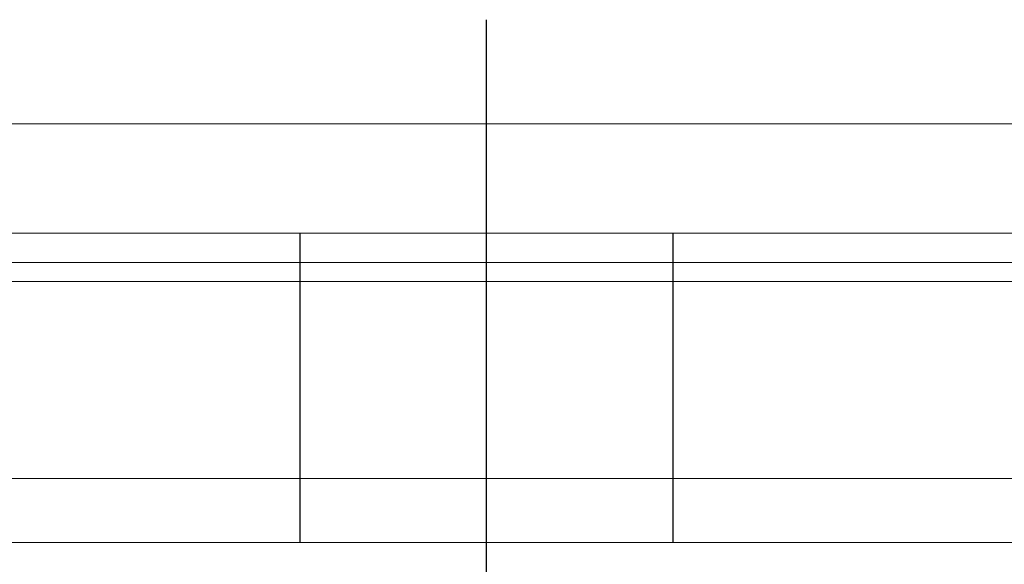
# Model space of a CAD drawing. Header units: millimetres. Extents: x 1821 to 2071, y 456 to 561.
# Tile 5 of 53: x 1982 to 2001, y 476 to 486. Entities that reach past the tile are written whole.
import ezdxf

# ---------------------------------------------------------------- set-up
doc = ezdxf.new("R2010")
doc.units = ezdxf.units.MM
doc.header["$LTSCALE"] = 0.2

msp = doc.modelspace()

# ---------------------------------------------------------------- linework, layer by layer
at = {"ltscale": 0.5}
msp.add_line((1991.091, 486.485), (1991.091, 473.685), dxfattribs=at)
at = {"linetype": 'Continuous', "lineweight": 15}
for p, q in [((2030.311, 484.535), (1971.311, 484.535)), ((2030.311, 482.485), (1971.311, 482.485)), ((2071.091, 481.932), (1951.3, 481.932)), ((2071.091, 481.578), (1951.245, 481.578)), ((2071.091, 477.885), (1950.123, 477.885)), ((2071.091, 476.685), (1911.091, 476.685))]:
    msp.add_line(p, q, dxfattribs=at)
at = {"ltscale": 2}
for p, q in [((1987.591, 482.485), (1987.591, 476.685)), ((1994.591, 482.485), (1994.591, 476.685))]:
    msp.add_line(p, q, dxfattribs=at)

doc.saveas('drawing.dxf')
